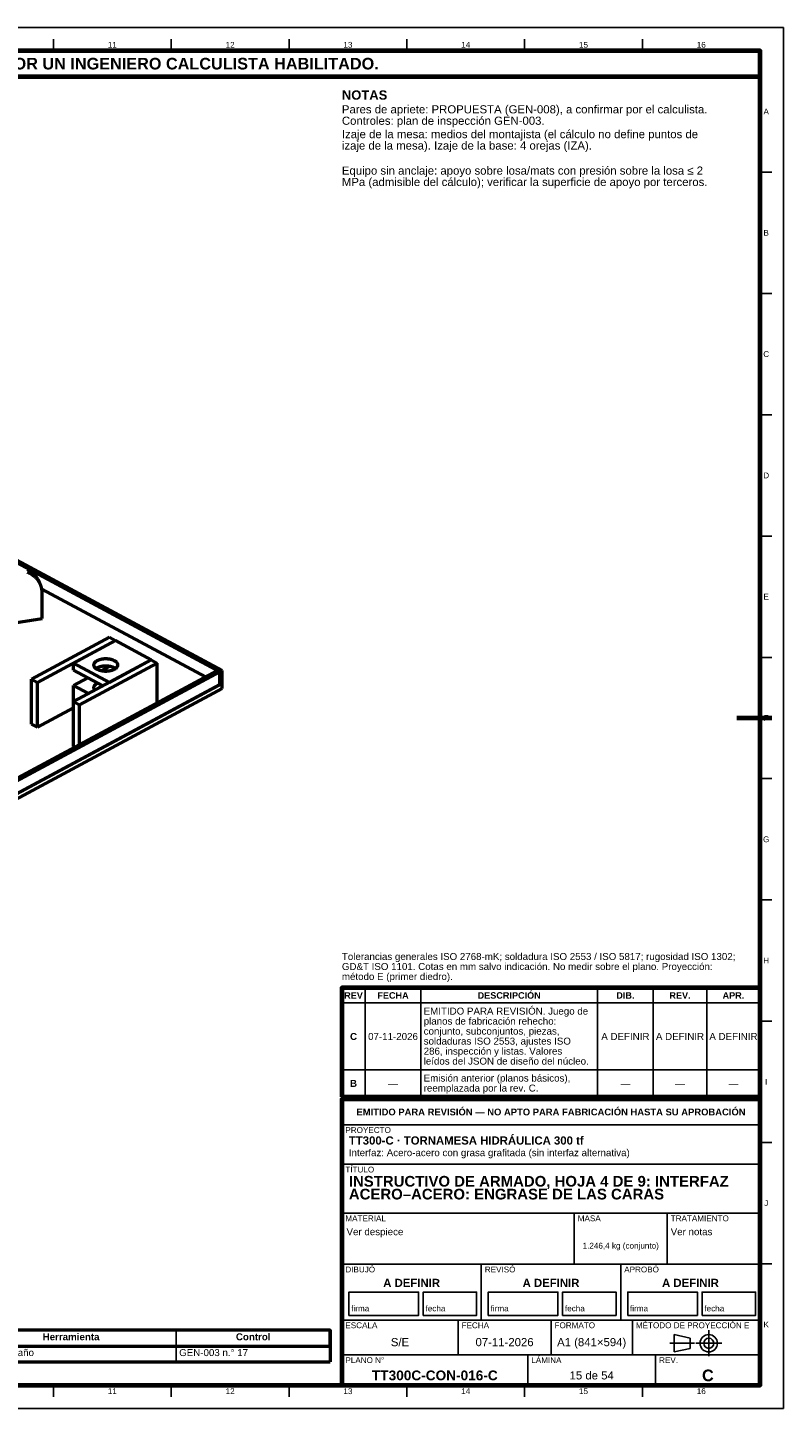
# Model space of a CAD drawing. Header units: millimetres. Extents: x 0 to 841, y 0 to 594.
# Tile 6 of 6: x 516 to 841, y 0 to 594. Entities that reach past the tile are written whole.
import ezdxf
from ezdxf.enums import TextEntityAlignment as Align

# ---------------------------------------------------------------- set-up
doc = ezdxf.new("R2010")
doc.units = ezdxf.units.MM
doc.linetypes.add('EJE', pattern=[31, 20, -4, 3, -4])
for name, color, linetype, lineweight in [('EJE', 7, 'EJE', 25), ('FINA', 7, 'CONTINUOUS', 25), ('MARCO', 7, 'CONTINUOUS', 70), ('TXT', 7, 'CONTINUOUS', 25), ('VIS', 7, 'CONTINUOUS', 50)]:
    doc.layers.add(name, color=color, linetype=linetype, lineweight=lineweight)
doc.styles.add('STD', font='LiberationSans-Regular.ttf')
doc.styles.add('STDB', font='LiberationSans-Bold.ttf')

msp = doc.modelspace()

# ---------------------------------------------------------------- linework, layer by layer
at = {"layer": 'EJE'}
for p, q in [((808.88, 22.42), (808.88, 33.58)), ((792.14, 28), (802.68, 28)), ((803.3, 28), (814.46, 28))]:
    msp.add_line(p, q, dxfattribs=at)
at = {"layer": 'FINA'}
for p, q in [((526.88, 584), (526.88, 589)), ((577.56, 584), (577.56, 589)), ((628.25, 584), (628.25, 589)), ((678.94, 584), (678.94, 589)), ((729.62, 584), (729.62, 589)), ((780.31, 584), (780.31, 589)), ((831, 531.82), (836, 531.82)), ((831, 479.64), (836, 479.64)), ((831, 427.45), (836, 427.45)), ((831, 375.27), (836, 375.27)), ((831, 323.09), (836, 323.09)), ((831, 270.91), (836, 270.91)), ((831, 218.73), (836, 218.73)), ((661, 134), (661, 180.9)), ((685, 134), (685, 180.9)), ((761, 134), (761, 180.9)), ((785, 134), (785, 180.9)), ((808, 134), (808, 180.9)), ((651, 174.4), (831, 174.4)), ((831, 166.55), (836, 166.55)), ((651, 145.6), (831, 145.6)), ((651, 134), (831, 134)), ((651, 133), (831, 133)), ((651, 122), (831, 122)), ((831, 114.36), (836, 114.36)), ((651, 105), (831, 105)), ((651, 84), (831, 84)), ((751, 62), (751, 84)), ((791, 62), (791, 84)), ((651, 62), (831, 62)), ((711, 38), (711, 62)), ((771, 38), (771, 62)), ((831, 62.18), (836, 62.18)), ((651, 38), (831, 38)), ((701, 23), (701, 38)), ((741, 23), (741, 38)), ((776, 23), (776, 38)), ((579.68, 33.6), (579.68, 20)), ((25, 26.8), (646, 26.8)), ((651, 23), (831, 23)), ((731, 10), (731, 23)), ((786, 10), (786, 23)), ((526.88, 10), (526.88, 5)), ((577.56, 10), (577.56, 5)), ((628.25, 10), (628.25, 5)), ((678.94, 10), (678.94, 5)), ((729.62, 10), (729.62, 5)), ((780.31, 10), (780.31, 5))]:
    msp.add_line(p, q, dxfattribs=at)
for points in [[(0, 0), (841, 0), (841, 594), (0, 594)], [(654, 40), (684, 40), (684, 50), (654, 50)], [(686, 40), (709, 40), (709, 50), (686, 50)], [(714, 40), (744, 40), (744, 50), (714, 50)], [(746, 40), (769, 40), (769, 50), (746, 50)], [(774, 40), (804, 40), (804, 50), (774, 50)], [(806, 40), (829, 40), (829, 50), (806, 50)], [(794, 24.28), (800.82, 25.83), (800.82, 30.17), (794, 31.72)]]:
    msp.add_lwpolyline(points, close=True, dxfattribs=at)
for radius in [3.72, 2.17]:
    msp.add_circle((808.88, 28), radius, dxfattribs=at)
at = {"layer": 'MARCO'}
msp.add_line((836, 297), (821, 297), dxfattribs=at)
for points in [[(20, 10), (831, 10), (831, 584), (20, 584)], [(20, 573), (831, 573), (831, 584), (20, 584)], [(651, 134), (831, 134), (831, 180.9), (651, 180.9)], [(651, 10), (831, 10), (831, 133), (651, 133)]]:
    msp.add_lwpolyline(points, close=True, dxfattribs=at)
at = {"layer": 'VIS'}
for p in [(646, 33.6), (25, 20)]:
    msp.add_line(p, (646, 20), dxfattribs=at)
for points in [[(334.47, 458.61), (598.47, 316.87)], [(335.5, 459.17), (599.5, 317.43)], [(520.96, 355.17), (520.9, 355.27), (520.84, 355.38), (520.78, 355.48), (520.72, 355.58), (520.65, 355.69), (520.59, 355.79), (520.53, 355.89), (520.46, 355.99), (520.39, 356.09), (520.32, 356.19), (520.25, 356.28), (520.18, 356.38), (520.1, 356.47), (520.03, 356.57), (519.95, 356.66), (519.88, 356.75), (519.8, 356.84), (519.72, 356.93), (519.64, 357.02), (519.55, 357.11), (519.47, 357.2), (519.39, 357.28), (519.3, 357.37), (519.21, 357.45), (519.13, 357.53), (519.04, 357.61), (518.95, 357.69), (518.86, 357.77), (518.77, 357.85), (518.67, 357.93), (518.58, 358), (518.49, 358.08), (518.39, 358.15), (518.29, 358.22), (518.2, 358.29), (518.1, 358.36), (518, 358.43), (517.9, 358.5), (517.8, 358.56), (517.7, 358.63), (517.6, 358.69), (517.49, 358.75), (517.39, 358.81), (517.28, 358.87), (517.18, 358.93), (517.07, 358.99), (516.97, 359.05), (516.86, 359.1), (516.75, 359.15), (516.64, 359.21), (516.54, 359.26), (516.43, 359.31), (516.32, 359.36), (516.21, 359.4), (516.1, 359.45), (515.98, 359.5), (515.87, 359.54), (515.76, 359.58), (515.65, 359.62)], [(520.23, 356.52), (520.18, 356.63), (520.12, 356.73), (520.06, 356.84), (520, 356.94), (519.93, 357.04), (519.87, 357.14), (519.8, 357.24), (519.74, 357.34), (519.67, 357.44), (519.6, 357.54), (519.53, 357.64), (519.46, 357.73), (519.38, 357.83), (519.31, 357.92), (519.23, 358.02), (519.15, 358.11), (519.08, 358.2), (519, 358.29), (518.91, 358.38), (518.83, 358.47), (518.75, 358.55), (518.67, 358.64), (518.58, 358.72), (518.49, 358.81), (518.41, 358.89), (518.32, 358.97), (518.23, 359.05), (518.14, 359.13), (518.04, 359.21), (517.95, 359.28), (517.86, 359.36), (517.76, 359.43), (517.67, 359.51), (517.57, 359.58), (517.47, 359.65), (517.38, 359.72), (517.28, 359.79), (517.18, 359.85), (517.08, 359.92), (516.98, 359.98), (516.87, 360.05), (516.77, 360.11), (516.67, 360.17), (516.56, 360.23), (516.46, 360.29), (516.35, 360.34), (516.25, 360.4), (516.14, 360.46), (516.03, 360.51), (515.92, 360.56), (515.81, 360.61), (515.71, 360.66)], [(520.96, 355.17), (520.23, 356.52)], [(522.01, 350.84), (522.01, 350.96), (522.01, 351.08), (522, 351.21), (522, 351.33), (521.99, 351.45), (521.98, 351.57), (521.97, 351.69), (521.96, 351.81), (521.95, 351.93), (521.94, 352.05), (521.92, 352.17), (521.9, 352.29), (521.88, 352.41), (521.86, 352.53), (521.84, 352.65), (521.82, 352.77), (521.79, 352.89), (521.76, 353.01), (521.74, 353.13), (521.71, 353.25), (521.67, 353.36), (521.64, 353.48), (521.61, 353.6), (521.57, 353.71), (521.53, 353.83), (521.49, 353.94), (521.45, 354.06), (521.41, 354.17), (521.36, 354.28), (521.32, 354.4), (521.27, 354.51), (521.22, 354.62), (521.17, 354.73), (521.12, 354.84), (521.07, 354.95), (521.01, 355.06), (520.96, 355.17)], [(521.88, 352.46), (592.28, 314.66)], [(522.01, 339.77), (522.01, 350.84)], [(496.21, 335.81), (522.01, 339.77)], [(550.94, 331.71), (517.43, 313.72)], [(553.52, 330.33), (520, 312.33)], [(553.52, 330.33), (535.47, 320.64)], [(550.94, 331.71), (553.52, 330.33)], [(553.52, 330.33), (568.99, 322.02)], [(568.99, 322.02), (535.47, 304.03)], [(544.29, 319.81), (544.29, 319.93), (544.31, 320.05), (544.33, 320.17), (544.37, 320.28), (544.41, 320.39), (544.46, 320.5), (544.51, 320.61), (544.57, 320.71), (544.64, 320.81), (544.72, 320.91), (544.79, 321), (544.88, 321.08), (544.96, 321.17), (545.05, 321.25), (545.14, 321.33), (545.24, 321.4), (545.34, 321.47), (545.43, 321.54), (545.54, 321.6), (545.64, 321.66), (545.74, 321.72), (545.85, 321.78), (545.96, 321.83), (546.06, 321.89), (546.17, 321.93), (546.28, 321.98), (546.4, 322.03), (546.51, 322.07), (546.62, 322.11), (546.73, 322.15), (546.85, 322.18), (546.96, 322.22), (547.08, 322.25), (547.2, 322.28), (547.31, 322.31), (547.43, 322.34), (547.55, 322.36), (547.66, 322.39), (547.78, 322.41), (547.9, 322.43), (548.02, 322.45), (548.14, 322.46), (548.26, 322.48), (548.38, 322.49), (548.5, 322.51), (548.61, 322.52), (548.73, 322.53), (548.85, 322.53), (548.97, 322.54), (549.09, 322.54), (549.21, 322.55), (549.33, 322.55), (549.45, 322.55), (549.57, 322.55), (549.69, 322.54), (549.81, 322.54), (549.93, 322.53), (550.05, 322.53), (550.17, 322.52), (550.29, 322.51), (550.41, 322.49), (550.53, 322.48), (550.65, 322.46), (550.77, 322.45), (550.89, 322.43), (551.01, 322.41), (551.12, 322.39), (551.24, 322.36), (551.36, 322.34), (551.48, 322.31), (551.59, 322.28), (551.71, 322.25), (551.82, 322.22), (551.94, 322.18), (552.05, 322.15), (552.17, 322.11), (552.28, 322.07), (552.39, 322.03), (552.5, 321.98), (552.62, 321.93), (552.72, 321.89), (552.83, 321.83), (552.94, 321.78), (553.05, 321.72), (553.15, 321.66), (553.25, 321.6), (553.35, 321.54), (553.45, 321.47), (553.55, 321.4), (553.65, 321.33), (553.74, 321.25), (553.83, 321.17), (553.91, 321.08), (553.99, 321), (554.07, 320.91), (554.15, 320.81), (554.21, 320.71), (554.28, 320.61), (554.33, 320.5), (554.38, 320.39), (554.42, 320.28), (554.46, 320.17), (554.48, 320.05), (554.49, 319.93), (554.5, 319.81)], [(568.99, 322.02), (550.94, 312.33)], [(568.99, 322.02), (571.57, 320.64)], [(335.5, 176.79), (597.44, 317.43)], [(336.53, 176.24), (598.47, 316.87)], [(535.47, 317.56), (535.47, 320.64)], [(535.47, 320.64), (550.94, 312.33)], [(535.47, 317.56), (548.08, 310.8)], [(571.57, 320.64), (538.05, 302.64)], [(545.78, 317.87), (545.68, 317.93), (545.57, 317.99), (545.47, 318.06), (545.37, 318.12), (545.27, 318.2), (545.17, 318.27), (545.08, 318.35), (544.98, 318.43), (544.9, 318.51), (544.81, 318.6), (544.73, 318.69), (544.66, 318.79), (544.58, 318.89), (544.52, 318.99), (544.46, 319.1), (544.41, 319.21), (544.37, 319.33), (544.33, 319.45), (544.31, 319.56), (544.29, 319.69), (544.29, 319.81)], [(545.17, 318.27), (545.27, 318.34), (545.36, 318.41), (545.46, 318.48), (545.57, 318.55), (545.67, 318.61), (545.78, 318.67), (545.88, 318.72), (545.99, 318.78), (546.1, 318.83), (546.21, 318.87), (546.32, 318.92), (546.43, 318.97), (546.55, 319.01), (546.66, 319.05), (546.78, 319.09), (546.89, 319.12), (547.01, 319.16), (547.12, 319.19), (547.24, 319.22), (547.36, 319.25), (547.48, 319.27), (547.59, 319.3), (547.71, 319.32), (547.83, 319.34), (547.95, 319.36), (548.07, 319.38), (548.19, 319.4), (548.31, 319.41), (548.43, 319.42), (548.55, 319.44), (548.67, 319.45), (548.79, 319.45), (548.91, 319.46), (549.03, 319.47), (549.15, 319.47), (549.27, 319.47), (549.39, 319.47), (549.52, 319.47), (549.64, 319.47), (549.76, 319.47), (549.88, 319.46), (550, 319.45), (550.12, 319.45), (550.24, 319.44), (550.36, 319.42), (550.48, 319.41), (550.6, 319.4), (550.72, 319.38), (550.84, 319.36), (550.96, 319.34), (551.08, 319.32), (551.19, 319.3), (551.31, 319.27), (551.43, 319.25), (551.55, 319.22), (551.66, 319.19), (551.78, 319.16), (551.9, 319.12), (552.01, 319.09), (552.13, 319.05), (552.24, 319.01), (552.35, 318.97), (552.47, 318.92), (552.58, 318.87), (552.69, 318.83), (552.8, 318.78), (552.91, 318.72), (553.01, 318.67), (553.12, 318.61), (553.22, 318.55), (553.32, 318.48), (553.43, 318.41), (553.52, 318.34), (553.62, 318.27)], [(554.5, 319.81), (554.49, 319.69), (554.48, 319.57), (554.45, 319.45), (554.42, 319.33), (554.38, 319.22), (554.33, 319.11), (554.27, 319), (554.21, 318.9), (554.14, 318.8), (554.07, 318.71), (553.99, 318.61), (553.9, 318.53), (553.82, 318.44), (553.73, 318.36), (553.64, 318.28), (553.54, 318.21), (553.44, 318.14), (553.34, 318.07), (553.24, 318.01), (553.14, 317.94), (553.03, 317.88), (552.92, 317.83), (552.82, 317.77), (552.71, 317.72), (552.6, 317.67), (552.48, 317.63), (552.37, 317.58), (552.26, 317.54), (552.14, 317.5), (552.03, 317.46), (551.91, 317.43), (551.8, 317.39), (551.68, 317.36), (551.56, 317.33), (551.45, 317.3), (551.33, 317.27), (551.21, 317.25), (551.09, 317.22), (550.97, 317.2), (550.85, 317.18), (550.73, 317.16), (550.61, 317.15), (550.49, 317.13), (550.37, 317.12), (550.25, 317.11), (550.13, 317.1), (550.01, 317.09), (549.89, 317.08), (549.77, 317.08), (549.65, 317.07), (549.53, 317.07), (549.41, 317.07), (549.29, 317.07), (549.17, 317.07), (549.05, 317.07), (548.93, 317.08), (548.81, 317.09), (548.68, 317.09), (548.56, 317.1), (548.44, 317.12), (548.32, 317.13), (548.2, 317.14), (548.08, 317.16), (547.96, 317.18), (547.84, 317.2), (547.73, 317.22), (547.61, 317.24), (547.49, 317.27), (547.37, 317.29), (547.25, 317.32), (547.14, 317.35), (547.02, 317.38), (546.9, 317.42), (546.79, 317.45), (546.67, 317.49), (546.56, 317.53), (546.45, 317.57), (546.33, 317.62), (546.22, 317.66), (546.11, 317.71), (546, 317.76), (545.89, 317.81), (545.78, 317.87)], [(551.11, 319.31), (547.35, 317.3)], [(571.57, 303.54), (571.57, 320.64)], [(597.44, 317.43), (598.47, 316.87)], [(598.47, 316.87), (599.5, 317.43)], [(598.47, 311.34), (598.47, 316.87)], [(598.47, 311.34), (598.47, 316.87)], [(599.5, 311.89), (599.5, 317.43)], [(335.5, 170.15), (599.5, 311.89)], [(335.5, 167.94), (599.5, 309.68)], [(336.53, 170.7), (598.47, 311.34)], [(517.43, 294.4), (517.43, 313.72)], [(517.43, 313.72), (520, 312.33)], [(520, 293.02), (520, 312.33)], [(541.66, 314.24), (535.47, 310.92)], [(535.47, 304.03), (535.47, 310.92)], [(535.47, 310.92), (541.89, 307.47)], [(544.29, 310.09), (544.29, 310.21), (544.31, 310.33), (544.33, 310.45), (544.37, 310.57), (544.41, 310.68), (544.46, 310.8), (544.52, 310.9), (544.58, 311.01), (544.66, 311.11), (544.73, 311.2), (544.81, 311.3), (544.9, 311.38), (544.98, 311.47), (545.08, 311.55), (545.17, 311.63), (545.27, 311.7), (545.37, 311.77), (545.47, 311.84), (545.57, 311.91), (545.68, 311.97), (545.78, 312.03)], [(544.72, 308.99), (544.64, 309.09), (544.57, 309.19), (544.51, 309.29), (544.46, 309.39), (544.41, 309.5), (544.37, 309.62), (544.33, 309.73), (544.31, 309.85), (544.29, 309.97), (544.29, 310.09)], [(598.47, 311.34), (599.5, 311.89)], [(599.5, 309.68), (599.5, 311.89)], [(535.47, 284.71), (535.47, 304.03)], [(535.47, 304.03), (538.05, 302.64)], [(535.47, 301.32), (520, 293.02)], [(538.05, 285.54), (538.05, 302.64)], [(517.43, 294.4), (520, 293.02)], [(535.47, 284.71), (535.99, 284.43)]]:
    msp.add_lwpolyline(points, dxfattribs=at)
msp.add_lwpolyline([(25, 26.8), (646, 26.8), (646, 33.6), (25, 33.6)], close=True, dxfattribs=at)

# ---------------------------------------------------------------- texts
at = {"layer": 'TXT'}
for s, height, style, p in [('ESTOS PLANOS NO SON VÁLIDOS PARA FABRICACIÓN HASTA SU REVISIÓN Y APROBACIÓN POR UN INGENIERO CALCULISTA HABILITADO.', 5, 'STDB', (425.5, 578.5)), ('11', 2.5, 'STD', (552.22, 586.6)), ('12', 2.5, 'STD', (602.91, 586.6)), ('13', 2.5, 'STD', (653.59, 586.6)), ('14', 2.5, 'STD', (704.28, 586.6)), ('15', 2.5, 'STD', (754.97, 586.6)), ('16', 2.5, 'STD', (805.66, 586.6)), ('A', 2.5, 'STD', (833.6, 557.91)), ('B', 2.5, 'STD', (833.6, 505.73)), ('C', 2.5, 'STD', (833.6, 453.55)), ('D', 2.5, 'STD', (833.6, 401.36)), ('E', 2.5, 'STD', (833.6, 349.18)), ('F', 2.5, 'STD', (833.6, 297)), ('G', 2.5, 'STD', (833.6, 244.82)), ('H', 2.5, 'STD', (833.6, 192.64)), ('REV', 2.8, 'STDB', (656, 177.65)), ('FECHA', 2.8, 'STDB', (673, 177.65)), ('DESCRIPCIÓN', 2.8, 'STDB', (723, 177.65)), ('DIB.', 2.8, 'STDB', (773, 177.65)), ('REV.', 2.8, 'STDB', (796.5, 177.65)), ('APR.', 2.8, 'STDB', (819.5, 177.65)), ('C', 3, 'STDB', (656, 160)), ('07-11-2026', 3, 'STD', (673, 160)), ('A DEFINIR', 3, 'STD', (773, 160)), ('A DEFINIR', 3, 'STD', (796.5, 160)), ('A DEFINIR', 3, 'STD', (819.5, 160)), ('B', 3, 'STDB', (656, 139.8)), ('—', 3, 'STD', (673, 139.8)), ('—', 3, 'STD', (773, 139.8)), ('—', 3, 'STD', (796.5, 139.8)), ('—', 3, 'STD', (819.5, 139.8)), ('I', 2.5, 'STD', (833.6, 140.45)), ('EMITIDO PARA REVISIÓN — NO APTO PARA FABRICACIÓN HASTA SU APROBACIÓN', 2.9, 'STDB', (741, 127.5)), ('J', 2.5, 'STD', (833.6, 88.27)), ('1.246,4 kg (conjunto)', 2.5, 'STD', (771, 70)), ('A DEFINIR', 3.5, 'STDB', (681, 54)), ('A DEFINIR', 3.5, 'STDB', (741, 54)), ('A DEFINIR', 3.5, 'STDB', (801, 54)), ('K', 2.5, 'STD', (833.6, 36.09)), ('Herramienta', 3, 'STDB', (534.46, 30.8)), ('Control', 3, 'STDB', (612.84, 30.8)), ('S/E', 3.5, 'STD', (676, 28.5)), ('07-11-2026', 3.5, 'STD', (721, 28.5)), ('A1 (841×594)', 3.5, 'STD', (758.5, 28.5)), ('TT300C-CON-016-C', 4.2, 'STDB', (691, 14.2)), ('15 de 54', 3.5, 'STD', (758.5, 14.2)), ('C', 5, 'STDB', (808.5, 14.2)), ('11', 2.5, 'STD', (552.22, 7.4)), ('12', 2.5, 'STD', (602.91, 7.4)), ('13', 2.5, 'STD', (653.59, 7.4)), ('14', 2.5, 'STD', (704.28, 7.4)), ('15', 2.5, 'STD', (754.97, 7.4)), ('16', 2.5, 'STD', (805.66, 7.4))]:
    msp.add_text(s, height=height, dxfattribs=dict(at, style=style)).set_placement(p, align=Align.MIDDLE_CENTER)
for s, height, style, p in [('NOTAS', 4, 'STDB', (651, 567)), ('Pares de apriete: PROPUESTA (GEN-008), a confirmar por el calculista.', 3.5, 'STD', (651, 560.6)), ('Controles: plan de inspección GEN-003.', 3.5, 'STD', (651, 555.7)), ('Izaje de la mesa: medios del montajista (el cálculo no define puntos de', 3.5, 'STD', (651, 549.93)), ('izaje de la mesa). Izaje de la base: 4 orejas (IZA).', 3.5, 'STD', (651, 545.03)), ('Equipo sin anclaje: apoyo sobre losa/mats con presión sobre la losa ≤ 2', 3.5, 'STD', (651, 534.25)), ('MPa (admisible del cálculo); verificar la superficie de apoyo por terceros.', 3.5, 'STD', (651, 529.35)), ('EMITIDO PARA REVISIÓN. Juego de', 3, 'STD', (686.2, 172.4)), ('planos de fabricación rehecho:', 3, 'STD', (686.2, 168.1)), ('conjunto, subconjuntos, piezas,', 3, 'STD', (686.2, 163.8)), ('soldaduras ISO 2553, ajustes ISO', 3, 'STD', (686.2, 159.5)), ('286, inspección y listas. Valores', 3, 'STD', (686.2, 155.2)), ('leídos del JSON de diseño del núcleo.', 3, 'STD', (686.2, 150.9)), ('Emisión anterior (planos básicos),', 3, 'STD', (686.2, 143.6)), ('reemplazada por la rev. C.', 3, 'STD', (686.2, 139.3)), ('PROYECTO', 2.5, 'STD', (652.5, 121)), ('TT300-C · TORNAMESA HIDRÁULICA 300 tf', 3.5, 'STDB', (654, 117)), ('Interfaz: Acero-acero con grasa grafitada (sin interfaz alternativa)', 3, 'STD', (654, 111.5)), ('TÍTULO', 2.5, 'STD', (652.5, 104)), ('INSTRUCTIVO DE ARMADO, HOJA 4 DE 9: INTERFAZ', 4.6, 'STDB', (654, 100)), ('ACERO–ACERO: ENGRASE DE LAS CARAS', 4.6, 'STDB', (654, 94.48)), ('MATERIAL', 2.5, 'STD', (652.5, 83)), ('Ver despiece', 3, 'STD', (653, 77.5)), ('MASA', 2.5, 'STD', (752.5, 83)), ('Ver notas', 3, 'STD', (792.5, 77.5)), ('TRATAMIENTO', 2.5, 'STD', (792.5, 83)), ('DIBUJÓ', 2.5, 'STD', (652.5, 61)), ('REVISÓ', 2.5, 'STD', (712.5, 61)), ('APROBÓ', 2.5, 'STD', (772.5, 61)), ('ESCALA', 2.5, 'STD', (652.5, 37)), ('FECHA', 2.5, 'STD', (702.5, 37)), ('FORMATO', 2.5, 'STD', (742.5, 37)), ('MÉTODO DE PROYECCIÓN E', 2.5, 'STD', (777.5, 37)), ('PLANO N°', 2.5, 'STD', (652.5, 22)), ('LÁMINA', 2.5, 'STD', (732.5, 22)), ('REV.', 2.5, 'STD', (787.5, 22))]:
    msp.add_text(s, height=height, dxfattribs=dict(at, style=style)).set_placement(p, align=Align.TOP_LEFT)
at = {"layer": 'TXT', "style": 'STD'}
for s, height, p in [('Tolerancias generales ISO 2768-mK; soldadura ISO 2553 / ISO 5817; rugosidad ISO 1302;', 3, (651, 192)), ('GD&T ISO 1101. Cotas en mm salvo indicación. No medir sobre el plano. Proyección:', 3, (651, 187.7)), ('método E (primer diedro).', 3, (651, 183.4)), ('firma', 2.5, (655, 41)), ('fecha', 2.5, (687, 41)), ('firma', 2.5, (715, 41)), ('fecha', 2.5, (747, 41)), ('firma', 2.5, (775, 41)), ('fecha', 2.5, (807, 41))]:
    msp.add_text(s, height=height, dxfattribs=at).set_placement(p, align=Align.BOTTOM_LEFT)
for s, p in [('Espátula, paño', (490.54, 24)), ('GEN-003 n.° 17', (580.98, 24))]:
    msp.add_text(s, height=3, dxfattribs=at).set_placement(p, align=Align.MIDDLE_LEFT)

doc.saveas('drawing.dxf')
